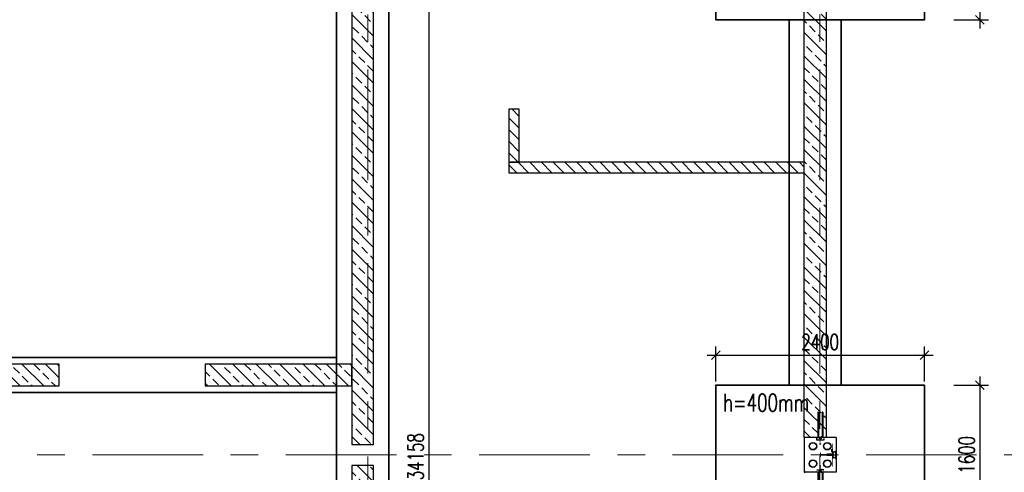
# Model space of a CAD drawing. Header units: millimetres. Extents: x 6071355 to 6728188, y -31956 to 56387.
# Tile 21 of 59: x 6107044 to 6118361, y 10483 to 15683. Entities that reach past the tile are written whole.
import ezdxf

# ---------------------------------------------------------------- set-up
doc = ezdxf.new("R2010")
doc.units = ezdxf.units.MM
doc.header["$MEASUREMENT"] = 0
doc.linetypes.add('DXK_LINE_DOT2', pattern=[3.9198, 1.9599, -1.9599])
doc.linetypes.add('Grid Line', pattern=[2222.5, 1270, -317.5, 317.5, -317.5])
doc.layers.add('A_wymiary', color=7, linetype='Continuous', lineweight=15, true_color=0x848484)
doc.layers.add('BZ_MUR_FUND', color=8, linetype='Continuous')
doc.layers.add('ELEMENTY', color=7, linetype='Continuous')
doc.layers.add('M_ŁAWY', color=3, linetype='Continuous', lineweight=35)
doc.layers.add('Standard 1350-A_01-RZUT PARTERU LUSTRO2_28_Nowe_MODO_A1_osie-1_Nr_pióra__7_Nr_pióra__7_Nr_pióra__7', color=7, linetype='Continuous', lineweight=18)
doc.styles.add('wymiar', font='romans.shx', dxfattribs={"width": 0.7})
doc.dimstyles.new('AB_100mm', dxfattribs={"dimscale": 100, "dimtxt": 1.8, "dimasz": 1, "dimexe": 1, "dimexo": 0, "dimtad": 1, "dimrnd": 1, "dimtxsty": 'wymiar', "dimblk": 'OBLIQUE', "dimcen": 2.5, "dimdle": 1, "dimclrd": 4, "dimclre": 4, "dimclrt": 3, "dimadec": 0, "dimazin": 0, "dimtfac": 1, "dimtix": 1, "dimtmove": 2, "dimatfit": 3, "dimfxl": 3, "dimfxlon": 1, "dimarcsym": 0})
pattern_1 = [(315, (6345061.6, 285877.98), (134.70384, 134.70384), []), (315, (6345061.6, 285743.27), (134.70384, 134.70384), [95.25, -47.625])]
pattern_2 = [(315, (6345056.6, 285877.98), (134.70384, 134.70384), []), (315, (6345056.6, 285743.27), (134.70384, 134.70384), [95.25, -47.625])]
pattern_3 = [(315, (5996252.76, 285877.98), (67.35192, 67.35192), [])]

# ---------------------------------------------------------------- blocks, each defined once
blk = doc.blocks.new('Part-86624973-180497 - 1482')
at = {"layer": 'ELEMENTY', "color": 2, "linetype": 'Continuous'}
for p, q in [((45570, 6195), (45570, 6560)), ((45570, 6560), (45970, 6560)), ((45970, 6195), (45970, 6560)), ((45570, 6195), (45970, 6195))]:
    blk.add_line(p, q, dxfattribs=at)
blk = doc.blocks.new('Part-86624973-180498 - 1482')
at = {"layer": 'ELEMENTY', "color": 1, "linetype": 'DXK_LINE_DOT2'}
for p, q in [((45970, 6560), (45960, 6560)), ((45960, 6560), (45960, 6550)), ((45970, 6550), (45960, 6550)), ((45970, 6560), (45970, 6550))]:
    blk.add_line(p, q, dxfattribs=at)
blk = doc.blocks.new('Part-86624973-180514 - 1482')
at = {"layer": 'ELEMENTY', "color": 1, "linetype": 'DXK_LINE_DOT2'}
for p, q in [((45645, 6234), (45645, 6230)), ((45645, 6234), (45895, 6234)), ((45645, 6230), (45895, 6230)), ((45895, 6234), (45895, 6230))]:
    blk.add_line(p, q, dxfattribs=at)
blk = doc.blocks.new('Part-86624973-180513 - 1482')
at = {"layer": 'ELEMENTY', "color": 1, "linetype": 'DXK_LINE_DOT2'}
for p, q in [((45772, 6230), (45768, 6230)), ((45768, 6230), (45768, 6200)), ((45772, 6230), (45772, 6200)), ((45772, 6200), (45768, 6200))]:
    blk.add_line(p, q, dxfattribs=at)
blk = doc.blocks.new('Part-86624973-180504 - 1482')
at = {"layer": 'ELEMENTY', "color": 2, "linetype": 'Continuous'}
for p, q in [((45570, 6383), (45570, 6388)), ((45570, 6388), (45571, 6388)), ((45584, 6383), (45570, 6383)), ((45570, 6362), (45570, 6367)), ((45570, 6367), (45584, 6367)), ((45571, 6362), (45570, 6362)), ((45571, 6388), (45571, 6384)), ((45571, 6384), (45585, 6384)), ((45585, 6366), (45571, 6366)), ((45571, 6362), (45571, 6366)), ((45584, 6367), (45584, 6383)), ((45585, 6384), (45585, 6366))]:
    blk.add_line(p, q, dxfattribs=at)
blk = doc.blocks.new('ReinforcementGroup-86624973-180517 - 1482')
at = {"layer": 'ELEMENTY', "color": 1, "linetype": 'Continuous'}
for p, q in [((45970, 6405), (46260, 6405)), ((45970, 6405), (46260, 6405)), ((45970, 6405), (46260, 6405)), ((45970, 6405), (46260, 6405)), ((45970, 6405), (46260, 6405)), ((45970, 6395), (46260, 6395)), ((45970, 6395), (46260, 6395)), ((45970, 6395), (46260, 6395)), ((45970, 6395), (46260, 6395)), ((45970, 6395), (46260, 6395)), ((45970, 6355), (46260, 6355)), ((45970, 6355), (46260, 6355)), ((45970, 6355), (46260, 6355)), ((45970, 6355), (46260, 6355)), ((45970, 6355), (46260, 6355)), ((45970, 6345), (46260, 6345)), ((45970, 6345), (46260, 6345)), ((45970, 6345), (46260, 6345)), ((45970, 6345), (46260, 6345)), ((45970, 6345), (46260, 6345)), ((46260, 6395), (46260, 6405)), ((46260, 6395), (46260, 6405)), ((46260, 6395), (46260, 6405)), ((46260, 6395), (46260, 6405)), ((46260, 6395), (46260, 6405)), ((46260, 6345), (46260, 6355)), ((46260, 6345), (46260, 6355)), ((46260, 6345), (46260, 6355)), ((46260, 6345), (46260, 6355)), ((46260, 6345), (46260, 6355))]:
    blk.add_line(p, q, dxfattribs=at)
blk = doc.blocks.new('Part-86624973-180516 - 1482')
at = {"layer": 'ELEMENTY', "color": 1, "linetype": 'DXK_LINE_DOT2'}
for p, q in [((45940, 6415), (45940, 6335)), ((45970, 6415), (45940, 6415)), ((45941, 6336), (45941, 6414)), ((45941, 6414), (45970, 6414)), ((45970, 6414), (45970, 6415)), ((45940, 6335), (45970, 6335)), ((45970, 6336), (45941, 6336)), ((45970, 6335), (45970, 6336))]:
    blk.add_line(p, q, dxfattribs=at)
blk = doc.blocks.new('Part-86624973-180515 - 1482')
at = {"layer": 'ELEMENTY', "color": 2, "linetype": 'Continuous'}
for p, q in [((45735, 6244), (45705, 6244)), ((45705, 6244), (45705, 6240)), ((45735, 6240), (45705, 6240)), ((45735, 6244), (45735, 6240))]:
    blk.add_line(p, q, dxfattribs=at)
blk = doc.blocks.new('ReinforcementGroup-86624973-180519 - 1482')
at = {"layer": 'ELEMENTY', "color": 1, "linetype": 'Continuous'}
for p, q in [((45280, 6395), (45280, 6405)), ((45280, 6405), (45570, 6405)), ((45280, 6395), (45280, 6405)), ((45280, 6405), (45570, 6405)), ((45280, 6395), (45280, 6405)), ((45280, 6405), (45570, 6405)), ((45280, 6395), (45280, 6405)), ((45280, 6405), (45570, 6405)), ((45280, 6395), (45280, 6405)), ((45280, 6405), (45570, 6405)), ((45280, 6395), (45570, 6395)), ((45280, 6395), (45570, 6395)), ((45280, 6395), (45570, 6395)), ((45280, 6395), (45570, 6395)), ((45280, 6395), (45570, 6395)), ((45280, 6345), (45280, 6355)), ((45280, 6355), (45570, 6355)), ((45280, 6345), (45280, 6355)), ((45280, 6355), (45570, 6355)), ((45280, 6345), (45280, 6355)), ((45280, 6355), (45570, 6355)), ((45280, 6345), (45280, 6355)), ((45280, 6355), (45570, 6355)), ((45280, 6345), (45280, 6355)), ((45280, 6355), (45570, 6355)), ((45280, 6345), (45570, 6345)), ((45280, 6345), (45570, 6345)), ((45280, 6345), (45570, 6345)), ((45280, 6345), (45570, 6345)), ((45280, 6345), (45570, 6345))]:
    blk.add_line(p, q, dxfattribs=at)
blk = doc.blocks.new('Part-86624973-180506 - 1482')
at = {"layer": 'ELEMENTY', "color": 1, "linetype": 'DXK_LINE_DOT2'}
for p, q in [((45645, 6381), (45585, 6381)), ((45585, 6370), (45585, 6381)), ((45645, 6370), (45585, 6370)), ((45645, 6370), (45645, 6381))]:
    blk.add_line(p, q, dxfattribs=at)
blk = doc.blocks.new('Part-86624973-180502 - 1482')
at = {"layer": 'ELEMENTY', "color": 2, "linetype": 'Continuous'}
for radius, start, end in [(43.5, 22.5, 202.5), (43.5, 202.5, 22.5), (40, 157.5, 337.5), (40, 337.5, 157.5)]:
    blk.add_arc((45670, 6460), radius, start, end, dxfattribs=at)
blk = doc.blocks.new('Part-86624973-180512 - 1482')
at = {"layer": 'ELEMENTY', "color": 1, "linetype": 'DXK_LINE_DOT2'}
for p, q in [((45730, 6200), (45730, 6195)), ((45730, 6200), (45810, 6200)), ((45730, 6195), (45810, 6195)), ((45810, 6200), (45810, 6195))]:
    blk.add_line(p, q, dxfattribs=at)
blk = doc.blocks.new('Part-86624973-180508 - 1482')
at = {"layer": 'ELEMENTY', "color": 2, "linetype": 'Continuous'}
for p, q in [((45955, 6366), (45955, 6384)), ((45955, 6384), (45969, 6384)), ((45969, 6366), (45955, 6366)), ((45970, 6383), (45956, 6383)), ((45956, 6383), (45956, 6367)), ((45956, 6367), (45970, 6367)), ((45970, 6388), (45969, 6388)), ((45969, 6388), (45969, 6384)), ((45969, 6362), (45969, 6366)), ((45970, 6362), (45969, 6362)), ((45970, 6388), (45970, 6383)), ((45970, 6367), (45970, 6362))]:
    blk.add_line(p, q, dxfattribs=at)
blk = doc.blocks.new('Part-86624973-180500 - 1482')
at = {"layer": 'ELEMENTY', "color": 2, "linetype": 'Continuous'}
for radius, start, end in [(43.5, 22.5, 202.5), (43.5, 202.5, 22.5), (40, 157.5, 337.5), (40, 337.5, 157.5)]:
    blk.add_arc((45870, 6295), radius, start, end, dxfattribs=at)
blk = doc.blocks.new('Part-86624973-180507 - 1482')
at = {"layer": 'ELEMENTY', "color": 1, "linetype": 'DXK_LINE_DOT2'}
for p, q in [((45645, 6381), (45585, 6381)), ((45585, 6370), (45585, 6381)), ((45645, 6370), (45585, 6370)), ((45645, 6370), (45645, 6381))]:
    blk.add_line(p, q, dxfattribs=at)
blk = doc.blocks.new('Part-86624973-180505 - 1482')
at = {"layer": 'ELEMENTY', "color": 1, "linetype": 'DXK_LINE_DOT2'}
for p, q in [((45645, 6381), (45585, 6381)), ((45585, 6370), (45585, 6381)), ((45645, 6370), (45585, 6370)), ((45645, 6370), (45645, 6381))]:
    blk.add_line(p, q, dxfattribs=at)
blk = doc.blocks.new('Part-86624973-180518 - 1482')
at = {"layer": 'ELEMENTY', "color": 1, "linetype": 'DXK_LINE_DOT2'}
for p, q in [((45600, 6415), (45570, 6415)), ((45570, 6415), (45570, 6414)), ((45570, 6414), (45599, 6414)), ((45599, 6414), (45599, 6336)), ((45600, 6335), (45600, 6415)), ((45599, 6336), (45570, 6336)), ((45570, 6336), (45570, 6335)), ((45570, 6335), (45600, 6335))]:
    blk.add_line(p, q, dxfattribs=at)
blk = doc.blocks.new('Part-86624973-180499 - 1482')
at = {"layer": 'ELEMENTY', "color": 2, "linetype": 'Continuous'}
for radius, start, end in [(43.5, 22.5, 202.5), (43.5, 202.5, 22.5), (40, 157.5, 337.5), (40, 337.5, 157.5)]:
    blk.add_arc((45670, 6295), radius, start, end, dxfattribs=at)
blk = doc.blocks.new('Part-86624973-180501 - 1482')
at = {"layer": 'ELEMENTY', "color": 2, "linetype": 'Continuous'}
for radius, start, end in [(43.5, 22.5, 202.5), (43.5, 202.5, 22.5), (40, 157.5, 337.5), (40, 337.5, 157.5)]:
    blk.add_arc((45870, 6460), radius, start, end, dxfattribs=at)
blk = doc.blocks.new('Part-86624973-180503 - 1482')
at = {"layer": 'ELEMENTY', "color": 1, "linetype": 'DXK_LINE_DOT2'}
for p, q in [((45753, 6370), (45753, 6376)), ((45753, 6376), (45753, 6376)), ((45753, 6376), (45754, 6376)), ((45753, 6370), (45788, 6370)), ((45754, 6376), (45788, 6376)), ((45763, 6232), (45763, 6370)), ((45777, 6232), (45777, 6370)), ((45788, 6370), (45788, 6376)), ((45740, 6218), (45747, 6225)), ((45747, 6225), (45754, 6229)), ((45754, 6229), (45760, 6231)), ((45760, 6231), (45763, 6232)), ((45777, 6232), (45781, 6231)), ((45781, 6231), (45787, 6229)), ((45787, 6229), (45793, 6225)), ((45801, 6218), (45793, 6225)), ((45732, 6195), (45733, 6203)), ((45808, 6195), (45732, 6195)), ((45733, 6203), (45735, 6210)), ((45734, 6195), (45735, 6203)), ((45735, 6210), (45740, 6218)), ((45739, 6195), (45740, 6203)), ((45748, 6195), (45748, 6203)), ((45758, 6195), (45759, 6203)), ((45770, 6195), (45770, 6203)), ((45782, 6195), (45782, 6203)), ((45792, 6195), (45792, 6203)), ((45801, 6195), (45800, 6203)), ((45805, 6210), (45801, 6218)), ((45807, 6203), (45805, 6210)), ((45806, 6195), (45806, 6203)), ((45808, 6195), (45807, 6203))]:
    blk.add_line(p, q, dxfattribs=at)
blk = doc.blocks.new('Part-86624973-180509 - 1482')
at = {"layer": 'ELEMENTY', "color": 1, "linetype": 'DXK_LINE_DOT2'}
for p, q in [((45895, 6381), (45895, 6370)), ((45895, 6381), (45955, 6381)), ((45895, 6370), (45955, 6370)), ((45955, 6381), (45955, 6370))]:
    blk.add_line(p, q, dxfattribs=at)
blk = doc.blocks.new('Part-86624973-180510 - 1482')
at = {"layer": 'ELEMENTY', "color": 1, "linetype": 'DXK_LINE_DOT2'}
for p, q in [((45895, 6381), (45895, 6370)), ((45895, 6381), (45955, 6381)), ((45895, 6370), (45955, 6370)), ((45955, 6381), (45955, 6370))]:
    blk.add_line(p, q, dxfattribs=at)
blk = doc.blocks.new('Part-86624973-180511 - 1482')
at = {"layer": 'ELEMENTY', "color": 1, "linetype": 'DXK_LINE_DOT2'}
for p, q in [((45895, 6381), (45895, 6370)), ((45895, 6381), (45955, 6381)), ((45895, 6370), (45955, 6370)), ((45955, 6381), (45955, 6370))]:
    blk.add_line(p, q, dxfattribs=at)
blk = doc.blocks.new('_Oblique')
at = {"color": 0, "linetype": 'ByBlock', "lineweight": -2}
blk.add_line((-0.5, -0.5), (0.5, 0.5), dxfattribs=at)
blk = doc.blocks.new('*D12734')
at = {"layer": 'A_wymiary', "color": 4, "lineweight": -2}
for p, q in [((6122327, 4783), (6122327, 10783)), ((6122027, 10683), (6122427, 10683)), ((6122027, 4883), (6122427, 4883))]:
    blk.add_line(p, q, dxfattribs=at)
at = {"layer": 'Defpoints', "color": 0}
for p in [(6117444, 10683), (6122327, 10683), (6117444, 4883)]:
    blk.add_point(p, dxfattribs=at)
at = {"layer": 'A_wymiary', "color": 4, "lineweight": -2, "xscale": 100, "yscale": 100, "zscale": 100}
for p, rotation in [((6122327, 10683), 90), ((6122327, 4883), 270)]:
    blk.add_blockref('_Oblique', p, dxfattribs=dict(at, rotation=rotation))
at = {"layer": 'A_wymiary', "color": 3, "insert": (6122175, 7783), "char_height": 180, "attachment_point": 5, "rotation": 90, "style": 'wymiar'}
blk.add_mtext('5800', dxfattribs=at)
blk = doc.blocks.new('*D12735')
at = {"layer": 'A_wymiary', "color": 4, "lineweight": -2}
for p, q in [((6122327, 10583), (6122327, 16583)), ((6122027, 16483), (6122427, 16483)), ((6122027, 10683), (6122427, 10683))]:
    blk.add_line(p, q, dxfattribs=at)
at = {"layer": 'Defpoints', "color": 0}
for p in [(6117444, 16483), (6122327, 16483), (6117444, 10683)]:
    blk.add_point(p, dxfattribs=at)
at = {"layer": 'A_wymiary', "color": 4, "lineweight": -2, "xscale": 100, "yscale": 100, "zscale": 100}
for p, rotation in [((6122327, 16483), 90), ((6122327, 10683), 270)]:
    blk.add_blockref('_Oblique', p, dxfattribs=dict(at, rotation=rotation))
at = {"layer": 'A_wymiary', "color": 3, "insert": (6122175, 13583), "char_height": 180, "attachment_point": 5, "rotation": 90, "style": 'wymiar'}
blk.add_mtext('5800', dxfattribs=at)
blk = doc.blocks.new('*D12766')
at = {"layer": 'A_wymiary', "color": 4, "lineweight": -2}
for p, q in [((6123408, 53673), (6123408, -28174)), ((6123108, 53573), (6123508, 53573)), ((6123108, -28074), (6123508, -28074))]:
    blk.add_line(p, q, dxfattribs=at)
at = {"layer": 'Defpoints', "color": 0}
for p in [(6111846, 53573), (6120641, -28074), (6123408, -28074)]:
    blk.add_point(p, dxfattribs=at)
at = {"layer": 'A_wymiary', "color": 4, "lineweight": -2, "xscale": 100, "yscale": 100, "zscale": 100}
for p, rotation in [((6123408, 53573), 90), ((6123408, -28074), 270)]:
    blk.add_blockref('_Oblique', p, dxfattribs=dict(at, rotation=rotation))
at = {"layer": 'A_wymiary', "color": 3, "insert": (6123255, 12750), "char_height": 180, "attachment_point": 5, "rotation": 90, "style": 'wymiar'}
blk.add_mtext('81648', dxfattribs=at)
blk = doc.blocks.new('*D12867')
at = {"layer": 'A_wymiary', "color": 4, "lineweight": -2}
for p, q in [((6118080, 17383), (6118080, 15583)), ((6117780, 17283), (6118180, 17283)), ((6117780, 15683), (6118180, 15683))]:
    blk.add_line(p, q, dxfattribs=at)
at = {"layer": 'Defpoints', "color": 0}
for p in [(6117444, 17283), (6117444, 15683), (6118080, 15683)]:
    blk.add_point(p, dxfattribs=at)
at = {"layer": 'A_wymiary', "color": 4, "lineweight": -2, "xscale": 100, "yscale": 100, "zscale": 100}
for p, rotation in [((6118080, 17283), 90), ((6118080, 15683), 270)]:
    blk.add_blockref('_Oblique', p, dxfattribs=dict(at, rotation=rotation))
at = {"layer": 'A_wymiary', "color": 3, "insert": (6117928, 16483), "char_height": 180, "attachment_point": 5, "rotation": 90, "style": 'wymiar'}
blk.add_mtext('1600', dxfattribs=at)
blk = doc.blocks.new('*D12868')
at = {"layer": 'A_wymiary', "color": 4, "lineweight": -2}
for p, q in [((6115044, 11528), (6115044, 11928)), ((6117444, 11528), (6117444, 11928)), ((6114944, 11828), (6117544, 11828))]:
    blk.add_line(p, q, dxfattribs=at)
at = {"layer": 'Defpoints', "color": 0}
for p in [(6117444, 11828), (6115044, 11483), (6117444, 11483)]:
    blk.add_point(p, dxfattribs=at)
at = {"layer": 'A_wymiary', "color": 4, "lineweight": -2, "xscale": 100, "yscale": 100, "zscale": 100, "rotation": 180}
blk.add_blockref('_Oblique', (6115044, 11828), dxfattribs=at)
at = {"layer": 'A_wymiary', "color": 4, "lineweight": -2, "xscale": 100, "yscale": 100, "zscale": 100}
blk.add_blockref('_Oblique', (6117444, 11828), dxfattribs=at)
at = {"layer": 'A_wymiary', "color": 3, "insert": (6116244, 11980), "char_height": 180, "attachment_point": 5, "style": 'wymiar'}
blk.add_mtext('2400', dxfattribs=at)
blk = doc.blocks.new('*D12869')
at = {"layer": 'A_wymiary', "color": 4, "lineweight": -2}
for p, q in [((6118080, 11583), (6118080, 9783)), ((6117780, 11483), (6118180, 11483)), ((6117780, 9883), (6118180, 9883))]:
    blk.add_line(p, q, dxfattribs=at)
at = {"layer": 'Defpoints', "color": 0}
for p in [(6117444, 11483), (6117444, 9883), (6118080, 9883)]:
    blk.add_point(p, dxfattribs=at)
at = {"layer": 'A_wymiary', "color": 4, "lineweight": -2, "xscale": 100, "yscale": 100, "zscale": 100}
for p, rotation in [((6118080, 11483), 90), ((6118080, 9883), 270)]:
    blk.add_blockref('_Oblique', p, dxfattribs=dict(at, rotation=rotation))
at = {"layer": 'A_wymiary', "color": 3, "insert": (6117928, 10683), "char_height": 180, "attachment_point": 5, "rotation": 90, "style": 'wymiar'}
blk.add_mtext('1600', dxfattribs=at)
blk = doc.blocks.new('*D12910')
at = {"layer": 'A_wymiary', "color": 4, "lineweight": -2}
for p, q in [((6111748, 27840), (6111748, -6517)), ((6111448, 27740), (6111848, 27740)), ((6111448, -6417), (6111848, -6417))]:
    blk.add_line(p, q, dxfattribs=at)
at = {"layer": 'Defpoints', "color": 0}
for p in [(6111337, 27740), (6111286, -6417), (6111748, -6417)]:
    blk.add_point(p, dxfattribs=at)
at = {"layer": 'A_wymiary', "color": 4, "lineweight": -2, "xscale": 100, "yscale": 100, "zscale": 100}
for p, rotation in [((6111748, 27740), 90), ((6111748, -6417), 270)]:
    blk.add_blockref('_Oblique', p, dxfattribs=dict(at, rotation=rotation))
at = {"layer": 'A_wymiary', "color": 3, "insert": (6111595, 10662), "char_height": 180, "attachment_point": 5, "rotation": 90, "style": 'wymiar'}
blk.add_mtext('34158', dxfattribs=at)

msp = doc.modelspace()

# ---------------------------------------------------------------- hatches: boundary and pattern name
at = {"layer": 'BZ_MUR_FUND', "transparency": 33554687}
h = msp.add_hatch(dxfattribs=at)
h.set_pattern_fill('ANSI33', color=256, scale=30, angle=270, style=0)
h.set_pattern_definition(pattern_2)
h.paths.add_polyline_path([(6110861.364, 16362.805), (6110861.364, 10802.805), (6111111.364, 10802.805), (6111111.364, 16362.805)])
h = msp.add_hatch(dxfattribs=at)
h.set_pattern_fill('ANSI33', color=256, scale=30, angle=270, style=0)
h.set_pattern_definition([(315, (6152759.1, 7933.36), (134.7038, 134.7038), []), (315, (6152759.1, 7798.66), (134.7038, 134.7038), [95.25, -47.625])])
h.paths.add_polyline_path([(6116061.661, 10882.805), (6116061.661, 16282.805), (6116311.661, 16282.805), (6116311.661, 10882.805)])
h = msp.add_hatch(dxfattribs=at)
h.set_pattern_fill('ANSI31', color=256, scale=30, angle=270, style=0)
h.set_pattern_definition(pattern_3)
h.paths.add_polyline_path([(6112665.799, 14653.423), (6112665.799, 14045.062), (6112785.799, 14045.062), (6112785.799, 14653.423)])
h = msp.add_hatch(dxfattribs=at)
h.set_pattern_fill('ANSI31', color=256, scale=30, angle=270, style=0)
h.set_pattern_definition(pattern_3)
h.paths.add_polyline_path([(6112665.799, 14045.062), (6112665.799, 13925.06), (6116061.791, 13925.06), (6116061.791, 14045.062)])
h = msp.add_hatch(dxfattribs=at)
h.set_pattern_fill('ANSI33', color=256, scale=30, angle=270, style=0)
h.set_pattern_definition(pattern_1)
h.paths.add_polyline_path([(6105641.347, 11726.416), (6105641.347, 11476.377), (6107496.364, 11476.377), (6107496.769, 11726.416)])
h = msp.add_hatch(dxfattribs=at)
h.set_pattern_fill('ANSI33', color=256, scale=30, angle=270, style=0)
h.set_pattern_definition(pattern_1)
h.paths.add_polyline_path([(6109176.364, 11726.416), (6109176.347, 11476.377), (6110861.347, 11476.377), (6110861.364, 11726.416)])
h = msp.add_hatch(dxfattribs=at)
h.set_pattern_fill('ANSI33', color=256, scale=30, angle=270, style=0)
h.set_pattern_definition(pattern_2)
h.paths.add_polyline_path([(6110861.364, 10562.805), (6110861.364, 5002.805), (6111111.364, 5002.805), (6111111.364, 10562.805)])

# ---------------------------------------------------------------- linework, layer by layer
for points in [[(6110861.364, 16362.805), (6110861.364, 10802.805), (6111111.364, 10802.805), (6111111.364, 16362.805)], [(6116311.661, 16282.805), (6116311.661, 10882.805), (6116061.661, 10882.805), (6116061.661, 16282.805)], [(6112665.799, 14653.423), (6112665.799, 14045.062), (6112785.799, 14045.062), (6112785.799, 14653.423)], [(6112665.799, 14045.062), (6112665.799, 13925.06), (6116061.791, 13925.06), (6116061.791, 14045.062)], [(6105641.347, 11726.416), (6105641.347, 11476.377), (6107496.364, 11476.377), (6107496.769, 11726.416)], [(6109176.347, 11726.416), (6109176.347, 11476.377), (6110861.347, 11476.377), (6110861.347, 11726.416)], [(6110861.364, 10562.805), (6110861.364, 5002.805), (6111111.364, 5002.805), (6111111.364, 10562.805)]]:
    msp.add_lwpolyline(points, close=True, dxfattribs=at)
at = {"layer": 'M_ŁAWY', "color": 4}
for p, q in [((6115886.815, 11482.805), (6115886.815, 15682.805)), ((6116486.815, 15682.805), (6116486.815, 11482.805))]:
    msp.add_line(p, q, dxfattribs=at)
for points in [[(6110686.364, 28082.805), (6110686.364, -18577.195)], [(6111286.364, 27740.479), (6111286.364, -18577.195)], [(6117444.161, 17282.805), (6115044.161, 17282.805), (6115044.161, 15682.805), (6117444.161, 15682.805), (6117444.161, 17282.805)], [(6110686.364, 11801.396), (6105816.364, 11801.396)], [(6117444.161, 11482.805), (6115044.161, 11482.805), (6115044.161, 9882.805), (6117444.161, 9882.805), (6117444.161, 11482.805)], [(6110686.364, 11401.396), (6106796.364, 11401.396)]]:
    msp.add_lwpolyline(points, dxfattribs=at)
at = {"layer": 'Standard 1350-A_01-RZUT PARTERU LUSTRO2_28_Nowe_MODO_A1_osie-1_Nr_pióra__7_Nr_pióra__7_Nr_pióra__7', "color": 7, "linetype": 'Grid Line', "lineweight": 18}
for p, q in [((6111046.364, 55114.428), (6111046.364, -31556.201)), ((6116241.364, 55114.428), (6116241.364, -31556.201)), ((6124708.5, 10682.834), (6079489.176, 10682.834))]:
    msp.add_line(p, q, dxfattribs=at)

# ---------------------------------------------------------------- block references
at = {"xscale": -1, "rotation": 89.99999999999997}
for name in ['ReinforcementGroup-86624973-180519 - 1482', 'Part-86624973-180497 - 1482', 'Part-86624973-180518 - 1482', 'Part-86624973-180504 - 1482', 'Part-86624973-180506 - 1482', 'Part-86624973-180507 - 1482', 'Part-86624973-180505 - 1482', 'Part-86624973-180502 - 1482', 'Part-86624973-180499 - 1482', 'Part-86624973-180514 - 1482', 'Part-86624973-180503 - 1482', 'Part-86624973-180515 - 1482', 'Part-86624973-180513 - 1482', 'Part-86624973-180512 - 1482', 'Part-86624973-180501 - 1482', 'Part-86624973-180509 - 1482', 'Part-86624973-180510 - 1482', 'Part-86624973-180511 - 1482', 'Part-86624973-180500 - 1482', 'Part-86624973-180498 - 1482', 'Part-86624973-180516 - 1482', 'ReinforcementGroup-86624973-180517 - 1482', 'Part-86624973-180508 - 1482']:
    msp.add_blockref(name, (6122621.38, 56452.981), dxfattribs=at)

# ---------------------------------------------------------------- texts
at = {"layer": 'A_wymiary', "color": 3, "style": 'wymiar', "width": 0.7}
msp.add_text('h=400mm', height=200, dxfattribs=at).set_placement((6115129.388, 11183.294))

# ---------------------------------------------------------------- dimensions: what is measured, and where the dimension line sits
at = {"layer": 'A_wymiary'}
dim = msp.add_linear_dim(base=(6123407.991, -28074.26), p1=(6111846.364, 53573.327), p2=(6120641.364, -28074.26), angle=90, dimstyle='AB_100mm', override={"dimpost": '', "dimtxsty": 'wymiar'}, dxfattribs=at)
dim.commit()
dim.dimension.update_dxf_attribs({"geometry": '*D12766', "text_midpoint": (6123255.491, 12749.533)})
for base, p1, p2, picture, middle in [((6111747.598, -6417.195), (6111336.946, 27740.479), (6111286.364, -6417.195), '*D12910', (6111595.098, 10661.642)), ((6118080.046, 15682.805), (6117444.161, 17282.805), (6117444.161, 15682.805), '*D12867', (6117927.546, 16482.805)), ((6122327.47, 16482.805), (6117444.161, 10682.834), (6117444.161, 16482.805), '*D12735', (6122174.97, 13582.819)), ((6118080.046, 9882.805), (6117444.161, 11482.805), (6117444.161, 9882.805), '*D12869', (6117927.546, 10682.805)), ((6122327.47, 10682.834), (6117444.161, 4882.834), (6117444.161, 10682.834), '*D12734', (6122174.97, 7782.834))]:
    dim = msp.add_linear_dim(base=base, p1=p1, p2=p2, angle=90, dimstyle='AB_100mm', dxfattribs=at)
    dim.commit()
    dim.dimension.update_dxf_attribs({"geometry": picture, "text_midpoint": middle})
dim = msp.add_linear_dim(base=(6117444.161, 11827.984), p1=(6115044.161, 11482.805), p2=(6117444.161, 11482.805), dimstyle='AB_100mm', dxfattribs=at)
dim.commit()
dim.dimension.update_dxf_attribs({"geometry": '*D12868', "text_midpoint": (6116244.161, 11980.484)})

doc.saveas('drawing.dxf')
